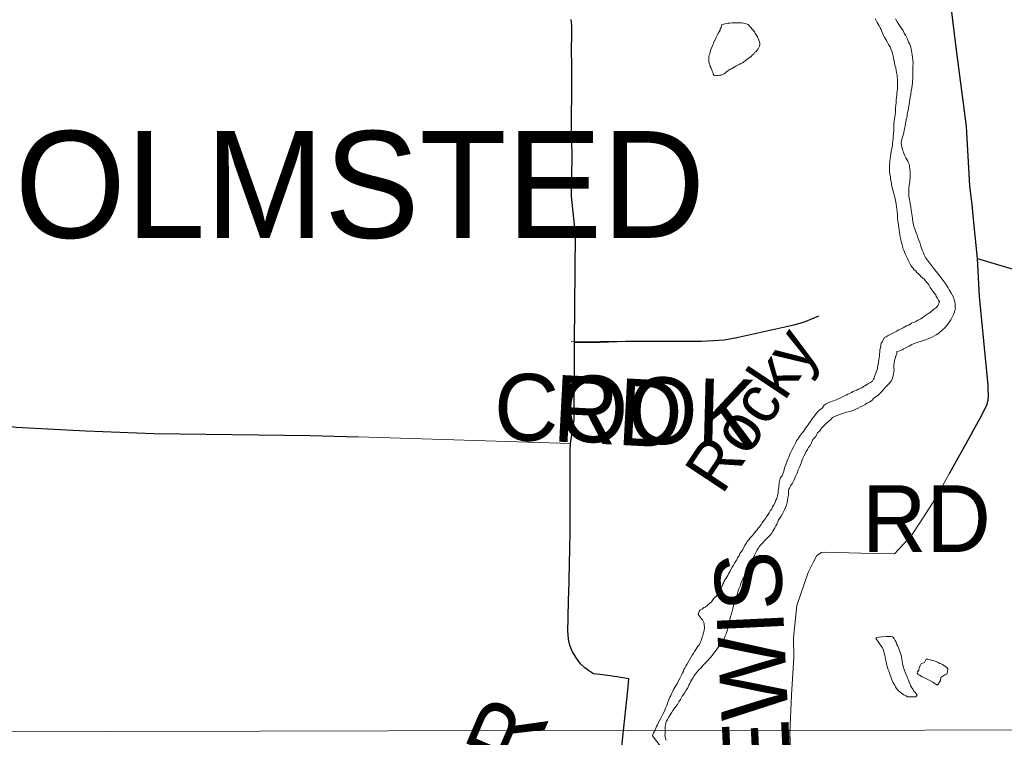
# Model space of a CAD drawing. Header units: feet. Extents: x 92 to 141.3, y -5 to 23.6.
# Tile 19 of 256: x 110.5 to 112.2, y 2.5 to 3.8. Entities that reach past the tile are written whole.
import ezdxf
from ezdxf.enums import TextEntityAlignment as Align

# ---------------------------------------------------------------- set-up
doc = ezdxf.new("R2010")
doc.units = ezdxf.units.FT
doc.header["$MEASUREMENT"] = 0
doc.linetypes.add('CUY - Design$0$DGN1', pattern=[2231.760665, 0, -2231.760665])
for name, color, linetype, lineweight in [('CUY - Design$0$GM_X_City_Street', 7, 'Continuous', 0), ('CUY - Design$0$GM_X_Corporation', 7, 'CUY - Design$0$DGN1', 13), ('CUY - Design$0$GM_X_County_Road', 3, 'Continuous', 30), ('CUY - Design$0$GM_X_Major_River', 5, 'Continuous', 13), ('CUY - Design$0$GM_X_Major_River_Text', 5, 'Continuous', 0), ('CUY - Design$0$GM_X_Minor_Lake', 5, 'Continuous', 0), ('CUY - Design$0$GM_X_Rail_Line', 7, 'Continuous', 13), ('CUY - Design$0$GM_X_State_Route', 1, 'Continuous', 30), ('CUY - Design$0$GM_X_Township_Text', 7, 'Continuous', 13)]:
    doc.layers.add(name, color=color, linetype=linetype, lineweight=lineweight)
doc.layers.add('TX_X_20', color=7, linetype='Continuous')
doc.styles.add('CUY - Design$0$Styledgn030', font='dgn030.shx')
doc.styles.add('CUY - Design$0$Styledgn031', font='dgn031.shx')

msp = doc.modelspace()

# ---------------------------------------------------------------- linework, layer by layer
at = {"layer": 'CUY - Design$0$GM_X_City_Street', "flags": 128}
for points in [[(111.1025, 3.0557), (111.1026, 3.0557), (111.4703, 3.0446)], [(111.8586, 2.3545), (111.8506, 2.5424), (111.8537, 2.6082), (111.8576, 2.6733), (111.8573, 2.7076), (111.8628, 2.7637), (111.8824, 2.8207), (111.8911, 2.8384), (111.8978, 2.8504), (111.9059, 2.8553), (111.9117, 2.856), (111.9948, 2.8536), (112.0321, 2.8532), (112.0618, 2.8851), (112.076, 2.9068), (112.1032, 2.9488), (112.127, 2.9917), (112.1282, 2.9938)]]:
    msp.add_lwpolyline(points, dxfattribs=at)
at = {"layer": 'CUY - Design$0$GM_X_Corporation', "flags": 128}
for points in [[(111.4716, 3.2209), (111.7279, 3.2236), (111.7372, 3.2244), (111.7587, 3.228), (111.8577, 3.2501), (111.8685, 3.2531), (111.8792, 3.2562), (111.9013, 3.266), (111.8732, 3.3579), (111.4715, 3.3597), (111.4714, 3.6959), (111.5839, 3.6961), (111.5841, 3.7575), (111.4716, 3.7587), (111.4715, 3.7785), (112.012, 3.7789), (112.0349, 3.7324), (112.0428, 3.7069), (112.0461, 3.692), (112.0462, 3.6726), (112.0434, 3.6491), (112.0309, 3.5884), (112.0264, 3.5669), (112.0253, 3.5537), (112.0274, 3.5327), (112.032, 3.5038), (112.0442, 3.4412), (112.0484, 3.4214), (112.0535, 3.4008), (112.0601, 3.3839), (112.068, 3.3637), (112.0767, 3.3477), (112.0937, 3.3242), (112.1111, 3.3041), (112.1165, 3.293), (112.1141, 3.2827), (112.1092, 3.2727), (112.0968, 3.2591), (112.0829, 3.2483), (112.0644, 3.2387), (112.0455, 3.2304), (112.0249, 3.2204), (112.0175, 3.215), (112.013, 3.2084), (112.0122, 3.1939), (112.009, 3.1749), (112.0041, 3.1576), (111.9972, 3.1476), (111.9816, 3.1319), (111.966, 3.1236), (111.9516, 3.1165), (111.9269, 3.1081), (111.9133, 3.1015), (111.8998, 3.0902), (111.8809, 3.0675), (111.8719, 3.0534), (111.8568, 3.022), (111.8449, 2.9935), (112.1378, 3.0018), (112.0965, 2.9294), (112.0793, 2.9017), (112.0629, 2.8794), (112.0321, 2.8532), (112.0487, 2.8319), (112.0541, 2.8096), (112.0616, 2.7849), (112.0568, 2.7605), (112.1042, 2.7442), (112.1133, 2.7319), (112.1504, 2.7329), (112.164, 2.7173), (111.9058, 2.7148), (111.8438, 2.5549), (111.8449, 2.5382), (111.8461, 2.5179), (111.8483, 2.5057), (111.8516, 2.4489), (111.8588, 2.3618), (111.8628, 2.3185), (111.8719, 2.2415), (111.8811, 2.1484), (111.8903, 2.0672), (111.8921, 2.0491), (112.9658, 2.0446), (112.962, 1.7135), (112.8398, 1.7156), (112.8366, 1.7015), (112.8317, 1.6899), (112.8264, 1.6845), (112.819, 1.6799), (112.6381, 1.5476), (112.6037, 1.5226), (112.5918, 1.5151), (112.5758, 1.5133), (112.5589, 1.5144), (112.5256, 1.5208), (112.4963, 1.5284), (112.4745, 1.5361), (112.4331, 1.5617), (112.3831, 1.5294), (112.3965, 1.1867), (112.4517, 1.1781), (112.5167, 1.167), (112.5415, 1.1622), (112.5798, 1.1546), (112.6139, 1.1479), (112.6712, 1.1359), (112.7107, 1.1275), (112.74, 1.1195), (112.7754, 1.1106), (112.7993, 1.1059), (112.8331, 1.0979), (112.8755, 1.085), (112.9163, 1.0712), (112.9621, 1.0522), (112.9673, 0.7212), (112.4101, 0.721), (112.3501, 0.7211), (112.2878, 0.7205), (112.2263, 0.7204), (112.1641, 0.7211), (112.1023, 0.7208), (112.0582, 0.7212), (112.0416, 0.721), (111.7996, 0.72), (111.5118, 0.722), (111.3779, 0.721), (110.277, 0.7195), (110.4142, 1.1905), (110.4067, 1.1954), (110.3955, 1.1754), (110.3768, 1.1483), (110.3691, 1.1541), (110.2742, 1.1552), (110.2737, 1.1311), (110.06, 1.1309), (110.062, 0.8351), (110.0511, 0.8346), (109.9832, 0.8328), (109.9835, 0.823), (109.9495, 0.8221), (109.8871, 0.8202), (109.8849, 0.9028), (109.8606, 0.9021), (109.8604, 0.9099), (109.8362, 0.9093), (109.8358, 0.9214), (109.6997, 1.0179), (109.6918, 1.0179), (109.7164, 0.9993), (109.7023, 0.8085), (109.6653, 0.8077), (109.6673, 0.7214), (109.5667, 0.7223), (109.5548, 1.1731), (109.551, 1.3421), (109.6971, 1.337), (109.6971, 1.3915), (109.8416, 1.3915), (109.8539, 1.6402), (109.9029, 1.6394), (109.91, 1.5768), (109.9435, 1.5763), (109.941, 1.3916), (110.1031, 1.3916), (110.1022, 1.4459), (110.346, 1.4518), (110.3465, 1.4831), (110.4742, 1.4755), (110.4878, 1.4567), (110.5124, 1.4282), (110.5224, 1.4171), (110.492, 1.3909), (110.4739, 1.367), (110.4617, 1.3413), (110.4517, 1.3444), (110.44, 1.3395), (110.4307, 1.3322), (110.3686, 1.2751), (110.3586, 1.2661), (110.3565, 1.2597), (110.3526, 1.2411), (110.3533, 1.1891), (110.3789, 1.1888), (110.3796, 1.218), (110.4089, 1.218), (110.4331, 1.2707), (110.4488, 1.3142), (110.4734, 1.3142), (110.4798, 1.3279), (110.4909, 1.33), (110.5004, 1.3223), (110.5045, 1.3153), (110.5128, 1.3084), (110.5223, 1.306), (110.5479, 1.3146), (110.5833, 1.3365), (110.5911, 1.3394), (110.6121, 1.3403), (110.6405, 1.3373), (110.6524, 1.3386), (110.6664, 1.3441), (110.6787, 1.3508), (110.6885, 1.3607), (110.6983, 1.3686), (110.7118, 1.3794), (110.7204, 1.3853), (110.7274, 1.3895), (110.7372, 1.3924), (110.7495, 1.3966), (110.768, 1.3963), (110.7841, 1.3894), (110.8011, 1.3809), (110.8101, 1.3768), (110.8233, 1.3806), (110.8381, 1.384), (110.8492, 1.3845), (110.8623, 1.3817), (110.8763, 1.3777), (110.8879, 1.3749), (110.9031, 1.3767), (110.9138, 1.3792), (110.9236, 1.3842), (110.9326, 1.3913), (110.9424, 1.3963), (110.9584, 1.4047), (110.9703, 1.413), (110.9993, 1.4384), (111.0129, 1.4479), (111.0252, 1.453), (111.0448, 1.4642), (111.0637, 1.4772), (111.0768, 1.483), (111.0871, 1.4839), (111.0965, 1.4852), (111.1043, 1.489), (111.1121, 1.4936), (111.1198, 1.5056), (111.1202, 1.52), (111.1242, 1.5353), (111.1265, 1.5559), (111.1268, 1.5671), (111.1255, 1.5807), (111.1213, 1.5984), (111.1108, 1.6255), (111.1033, 1.6382), (111.0946, 1.6551), (111.0846, 1.6719), (111.0747, 1.6867), (111.0618, 1.7006), (111.0498, 1.715), (111.0386, 1.7306), (111.0315, 1.7491), (111.0256, 1.7643), (111.0251, 1.7775), (111.0283, 1.7927), (111.0336, 1.8076), (111.0421, 1.8196), (111.0511, 1.8263), (111.063, 1.8305), (111.0782, 1.8335), (111.0922, 1.8373), (111.1037, 1.8411), (111.1214, 1.8412), (111.1362, 1.8351), (111.1486, 1.8237), (111.1565, 1.8122), (111.164, 1.8024), (111.1718, 1.7979), (111.1788, 1.7988), (111.1866, 1.8066), (111.1914, 1.8178), (111.1943, 1.8277), (111.1992, 1.8302), (111.207, 1.8274), (111.2153, 1.8209), (111.2235, 1.8172), (111.2326, 1.8177), (111.2433, 1.819), (111.2511, 1.8186), (111.2552, 1.815), (111.2589, 1.8104), (111.2606, 1.8072), (111.2652, 1.8047), (111.2721, 1.8052), (111.2804, 1.8056), (111.2874, 1.8057), (111.2944, 1.802), (111.3022, 1.7984), (111.3113, 1.7976), (111.3269, 1.8035), (111.3404, 1.8131), (111.3473, 1.8263), (111.3505, 1.8338), (111.3513, 1.842), (111.3483, 1.8544), (111.3342, 1.872), (111.3198, 1.8826), (111.302, 1.8944), (111.2888, 1.9055), (111.2772, 1.9161), (111.2714, 1.9214), (111.2668, 1.9338), (111.2613, 1.9593), (111.2592, 1.97), (111.2595, 1.9832), (111.2635, 1.9993), (111.2704, 2.0138), (111.2773, 2.027), (111.285, 2.0362), (111.3067, 2.052), (110.491, 2.0656), (110.4979, 2.5295), (110.5098, 3.0728), (110.6307, 3.0661), (110.7482, 3.0618), (111.0194, 3.0582), (111.118, 3.0515), (111.12, 3.073), (111.3746, 3.0796), (111.3753, 3.1084), (111.4696, 3.1068), (111.4716, 3.2209)], [(112.974, 3.6323), (112.9744, 3.6666), (113.0584, 3.6712), (114.0614, 3.6561), (114.8616, 3.644), (114.8657, 3.6412), (114.8655, 3.6341), (114.8647, 3.6107), (114.5354, 3.3001), (114.5284, 2.8982), (114.8432, 2.891), (114.8391, 2.7391), (114.9178, 2.7366), (114.9188, 2.7283), (114.9518, 2.7286), (114.9508, 2.7129), (115.0032, 2.7119), (114.9989, 2.5607), (114.9913, 2.3591), (114.9913, 2.3583), (115.034, 2.357), (115.0227, 2.1237), (115.1043, 2.1217), (115.1052, 2.0103), (115.1805, 2.0098), (115.1805, 1.9838), (115.1472, 1.9812), (115.1456, 1.7905), (115.1777, 1.7914), (115.1772, 1.7431), (115.1154, 1.7409), (115.113, 1.4961), (114.9535, 1.497), (114.9532, 1.4099), (114.9247, 1.3595), (114.7934, 1.407), (114.7925, 1.3608), (114.6594, 1.2522), (114.6646, 1.2389), (114.6513, 1.2494), (114.5693, 1.1951), (114.5666, 1.0692), (114.3389, 1.069), (114.2335, 1.0104), (114.2336, 0.9749), (114.1665, 0.9743), (114.1865, 0.9024), (114.5058, 0.7922), (114.5076, 0.7233), (114.5678, 0.7225), (114.5672, 0.2458), (114.4594, 0.2916), (114.3337, 0.3479), (114.2284, 0.3925), (114.114, 0.4411), (114.0427, 0.473), (113.9821, 0.5043), (113.6214, 0.7242), (113.5724, 0.7239), (113.4765, 0.7234), (113.2075, 0.7217), (112.9673, 0.7212), (112.9621, 1.0522), (112.9163, 1.0712), (112.8755, 1.085), (112.8331, 1.0979), (112.7993, 1.1059), (112.7754, 1.1106), (112.74, 1.1195), (112.7107, 1.1275), (112.6712, 1.1359), (112.6139, 1.1479), (112.5798, 1.1546), (112.5415, 1.1622), (112.5167, 1.167), (112.4517, 1.1781), (112.3965, 1.1867), (112.3831, 1.5294), (112.4331, 1.5617), (112.4745, 1.5361), (112.4963, 1.5284), (112.5256, 1.5208), (112.5589, 1.5144), (112.5758, 1.5133), (112.5918, 1.5151), (112.6037, 1.5226), (112.6381, 1.5476), (112.819, 1.6799), (112.8264, 1.6845), (112.8317, 1.6899), (112.8366, 1.7015), (112.8398, 1.7156), (112.962, 1.7135), (112.9658, 2.0446), (111.8921, 2.0491), (111.8903, 2.0672), (111.8811, 2.1484), (111.8719, 2.2415), (111.8628, 2.3185), (111.8588, 2.3618), (111.8516, 2.4489), (111.8483, 2.5057), (111.8461, 2.5179), (111.8449, 2.5382), (111.8438, 2.5549), (111.9058, 2.7148), (112.164, 2.7173), (112.1504, 2.7329), (112.1133, 2.7319), (112.1042, 2.7442), (112.0568, 2.7605), (112.0616, 2.7849), (112.0541, 2.8096), (112.0487, 2.8319), (112.0321, 2.8532), (112.8573, 2.8418), (112.8561, 3.0555), (112.1691, 3.0674), (112.1844, 3.0942), (112.2296, 3.0912), (112.235, 3.1213), (112.195, 3.124), (112.1952, 3.1271), (112.1943, 3.1453), (112.193, 3.1589), (112.2999, 3.1589), (112.2918, 3.3306), (112.5142, 3.2734), (112.7218, 3.2304), (112.7467, 3.2245), (112.759, 3.221), (112.785, 3.2096), (112.8761, 3.151), (112.9103, 3.1282), (112.9298, 3.1128), (112.9827, 3.0728), (112.9715, 3.3419), (112.9722, 3.4801), (112.974, 3.6323)]]:
    msp.add_lwpolyline(points, dxfattribs=at)
at = {"layer": 'CUY - Design$0$GM_X_County_Road', "flags": 128}
for points in [[(112.1946, 3.1392), (112.1943, 3.1453), (112.1796, 3.2991), (112.1761, 3.3652), (112.1687, 3.4388), (112.1676, 3.4536), (112.1628, 3.4909), (112.1568, 3.594), (112.1386, 3.7355), (112.111, 3.9645)], [(112.1761, 3.3652), (112.2609, 3.3396), (112.2922, 3.3305), (112.2939, 3.33)], [(111.4776, 3.2193), (111.5222, 3.2203), (111.5658, 3.2218), (111.6977, 3.2218), (111.7187, 3.2229), (111.7279, 3.2236), (111.7372, 3.2244), (111.7587, 3.228), (111.8577, 3.2501), (111.8685, 3.2531), (111.8792, 3.2562), (111.9013, 3.266)], [(112.1941, 3.1177), (112.1947, 3.1198), (112.1952, 3.1271), (112.1946, 3.1392)], [(112.1807, 3.0883), (112.1848, 3.0956), (112.1926, 3.1126), (112.1941, 3.1177)], [(110.4968, 3.0742), (110.4969, 3.0742), (110.5098, 3.0728), (110.6307, 3.0661), (110.7482, 3.0618), (111.0194, 3.0582), (111.1025, 3.0557)], [(112.1649, 3.0599), (112.169, 3.0674), (112.1807, 3.0883)], [(112.1282, 2.9938), (112.1649, 3.0599)]]:
    msp.add_lwpolyline(points, dxfattribs=at)
at = {"layer": 'CUY - Design$0$GM_X_Major_River', "flags": 128}
for points in [[(111.9989, 3.7812), (112.0005, 3.7779), (112.0022, 3.7742), (112.0039, 3.7713), (112.0055, 3.7684), (112.0072, 3.7651), (112.0089, 3.7622), (112.0105, 3.7585), (112.0126, 3.7528), (112.0155, 3.7474), (112.0188, 3.7421), (112.0217, 3.7363), (112.0246, 3.7322), (112.0259, 3.7285), (112.0276, 3.7243), (112.0288, 3.7202), (112.0301, 3.7157), (112.0309, 3.7099), (112.0322, 3.7045), (112.033, 3.7), (112.0343, 3.6955), (112.0351, 3.6913), (112.0355, 3.6876), (112.0368, 3.6831), (112.0368, 3.6798), (112.0372, 3.6765), (112.0372, 3.6732), (112.0372, 3.669), (112.0373, 3.6645), (112.0373, 3.6596), (112.0369, 3.6554), (112.0365, 3.6521), (112.0361, 3.6484), (112.0357, 3.6447), (112.0353, 3.6393), (112.0349, 3.6348), (112.0345, 3.6307), (112.0341, 3.6261), (112.0341, 3.622), (112.0337, 3.6183), (112.0333, 3.615), (112.0317, 3.603), (112.0313, 3.598), (112.0309, 3.5935), (112.0309, 3.5869), (112.0305, 3.5819), (112.0301, 3.5766), (112.0297, 3.5716), (112.0289, 3.5667), (112.0285, 3.5613), (112.0273, 3.5559), (112.0265, 3.5505), (112.0257, 3.5464), (112.0253, 3.5419), (112.0245, 3.5382), (112.0241, 3.534), (112.0241, 3.5311)], [(111.9989, 3.7812), (112.0005, 3.7779), (112.0022, 3.7742), (112.0039, 3.7713), (112.0055, 3.7684), (112.0072, 3.7651), (112.0089, 3.7622), (112.0105, 3.7585), (112.0126, 3.7528), (112.0155, 3.7474), (112.0188, 3.7421), (112.0217, 3.7363), (112.0246, 3.7322), (112.0259, 3.7285), (112.0276, 3.7243), (112.0288, 3.7202), (112.0301, 3.7157), (112.0309, 3.7099), (112.0322, 3.7045), (112.033, 3.7), (112.0343, 3.6955), (112.0351, 3.6913), (112.0355, 3.6876), (112.0368, 3.6831), (112.0368, 3.6798), (112.0372, 3.6765), (112.0372, 3.6732), (112.0372, 3.669), (112.0373, 3.6645), (112.0373, 3.6596), (112.0369, 3.6554), (112.0365, 3.6521), (112.0361, 3.6484), (112.0357, 3.6447), (112.0353, 3.6393), (112.0349, 3.6348), (112.0345, 3.6307), (112.0341, 3.6261), (112.0341, 3.622), (112.0337, 3.6183), (112.0333, 3.615), (112.0317, 3.603), (112.0313, 3.598), (112.0309, 3.5935), (112.0309, 3.5869), (112.0305, 3.5819), (112.0301, 3.5766), (112.0297, 3.5716), (112.0289, 3.5667), (112.0285, 3.5613), (112.0273, 3.5559), (112.0265, 3.5505), (112.0257, 3.5464), (112.0253, 3.5419), (112.0245, 3.5382), (112.0241, 3.534), (112.0241, 3.5311)], [(112.034, 3.7805), (112.0369, 3.7751), (112.0398, 3.7706), (112.0472, 3.7595), (112.0489, 3.7558), (112.0514, 3.7521), (112.0531, 3.7488), (112.0547, 3.7451), (112.0564, 3.7401), (112.0585, 3.7364), (112.0597, 3.7327), (112.061, 3.7286), (112.0618, 3.7249), (112.0622, 3.7216), (112.0631, 3.7183), (112.0635, 3.7137), (112.0639, 3.7092), (112.0644, 3.7038), (112.064, 3.6989), (112.064, 3.6927), (112.064, 3.6852), (112.064, 3.6811), (112.064, 3.677), (112.0636, 3.6733), (112.0632, 3.6691), (112.0628, 3.665), (112.062, 3.6609), (112.0612, 3.6555), (112.0604, 3.6501), (112.0596, 3.6448), (112.0588, 3.641), (112.058, 3.6357), (112.0576, 3.6324), (112.0568, 3.6291), (112.0564, 3.6254), (112.0556, 3.6216), (112.0548, 3.6183), (112.0544, 3.615), (112.0539, 3.6121)], [(112.0539, 3.6121), (112.0544, 3.615), (112.0548, 3.6183), (112.0556, 3.6216), (112.0564, 3.6254), (112.0568, 3.6291), (112.0576, 3.6324), (112.058, 3.6357), (112.0588, 3.641), (112.0596, 3.6448), (112.0604, 3.6501), (112.0612, 3.6555), (112.062, 3.6609), (112.0628, 3.665), (112.0632, 3.6691), (112.0636, 3.6733), (112.064, 3.677), (112.064, 3.6811), (112.064, 3.6852), (112.064, 3.6927), (112.064, 3.6989), (112.0644, 3.7038), (112.0639, 3.7092), (112.0635, 3.7137), (112.0631, 3.7183), (112.0622, 3.7216), (112.0618, 3.7249), (112.061, 3.7286), (112.0597, 3.7327), (112.0585, 3.7364), (112.0564, 3.7401), (112.0547, 3.7451), (112.0531, 3.7488), (112.0514, 3.7521), (112.0489, 3.7558), (112.0472, 3.7595), (112.0398, 3.7706), (112.0369, 3.7751), (112.034, 3.7805)], [(112.0539, 3.6121), (112.0535, 3.6097), (112.0527, 3.6064), (112.0523, 3.6035), (112.0515, 3.6002), (112.0507, 3.5952), (112.0499, 3.5915), (112.0491, 3.5874), (112.0483, 3.5828), (112.047, 3.5791), (112.0462, 3.5754), (112.045, 3.5721), (112.0442, 3.5688), (112.0438, 3.5663), (112.0438, 3.5642), (112.0463, 3.5535), (112.0471, 3.551), (112.048, 3.5486), (112.0488, 3.5457), (112.0501, 3.5428), (112.0517, 3.5399), (112.0538, 3.5366), (112.0555, 3.5337), (112.0567, 3.5308), (112.058, 3.5275), (112.0584, 3.5242), (112.0588, 3.5205), (112.0592, 3.5147), (112.0593, 3.5081), (112.0585, 3.4978), (112.0577, 3.4924), (112.0569, 3.4871), (112.0569, 3.4821), (112.0569, 3.4776), (112.0573, 3.4722), (112.0582, 3.4681), (112.059, 3.4644), (112.0594, 3.4598), (112.0603, 3.4545), (112.0611, 3.4487), (112.062, 3.4421), (112.0632, 3.4351), (112.0641, 3.4289), (112.0649, 3.4235), (112.0662, 3.419), (112.0678, 3.4149), (112.0695, 3.4095), (112.0712, 3.4054), (112.0728, 3.4009), (112.0745, 3.3967), (112.0762, 3.3926), (112.0774, 3.3885), (112.0787, 3.3848), (112.0795, 3.3815), (112.0808, 3.3782), (112.0824, 3.3749), (112.0837, 3.3716), (112.0857, 3.367), (112.0895, 3.3621), (112.0928, 3.3576), (112.0961, 3.353), (112.0998, 3.3485), (112.109, 3.3366), (112.1119, 3.3333), (112.1144, 3.33), (112.1164, 3.3271), (112.1185, 3.3246), (112.1202, 3.3222), (112.1218, 3.3197), (112.1235, 3.3172), (112.1251, 3.3143), (112.1272, 3.3106), (112.1297, 3.3061), (112.1322, 3.302), (112.1343, 3.2979), (112.1359, 3.2937), (112.1368, 3.29), (112.1376, 3.2855), (112.1376, 3.2809), (112.1377, 3.278), (112.1368, 3.2756), (112.136, 3.2723), (112.1344, 3.2681), (112.1323, 3.2636), (112.1299, 3.259), (112.127, 3.2545), (112.1245, 3.2512), (112.1225, 3.2483), (112.1196, 3.245), (112.1155, 3.2412), (112.1089, 3.2359), (112.1044, 3.233), (112.1003, 3.2305), (112.0961, 3.2284), (112.0916, 3.2263), (112.0862, 3.2242), (112.0805, 3.2221), (112.0751, 3.2205), (112.0697, 3.2188), (112.0652, 3.2171), (112.0623, 3.2159)], [(112.0623, 3.2159), (112.0652, 3.2171), (112.0697, 3.2188), (112.0751, 3.2205), (112.0805, 3.2221), (112.0862, 3.2242), (112.0916, 3.2263), (112.0961, 3.2284), (112.1003, 3.2305), (112.1044, 3.233), (112.1089, 3.2359), (112.1155, 3.2412), (112.1196, 3.245), (112.1225, 3.2483), (112.1245, 3.2512), (112.127, 3.2545), (112.1299, 3.259), (112.1323, 3.2636), (112.1344, 3.2681), (112.136, 3.2723), (112.1368, 3.2756), (112.1377, 3.278), (112.1376, 3.2809), (112.1376, 3.2855), (112.1368, 3.29), (112.1359, 3.2937), (112.1343, 3.2979), (112.1322, 3.302), (112.1297, 3.3061), (112.1272, 3.3106), (112.1251, 3.3143), (112.1235, 3.3172), (112.1218, 3.3197), (112.1202, 3.3222), (112.1185, 3.3246), (112.1164, 3.3271), (112.1144, 3.33), (112.1119, 3.3333), (112.109, 3.3366), (112.0998, 3.3485), (112.0961, 3.353), (112.0928, 3.3576), (112.0895, 3.3621), (112.0857, 3.367), (112.0837, 3.3716), (112.0824, 3.3749), (112.0808, 3.3782), (112.0795, 3.3815), (112.0787, 3.3848), (112.0774, 3.3885), (112.0762, 3.3926), (112.0745, 3.3967), (112.0728, 3.4009), (112.0712, 3.4054), (112.0695, 3.4095), (112.0678, 3.4149), (112.0662, 3.419), (112.0649, 3.4235), (112.0641, 3.4289), (112.0632, 3.4351), (112.062, 3.4421), (112.0611, 3.4487), (112.0603, 3.4545), (112.0594, 3.4598), (112.059, 3.4644), (112.0582, 3.4681), (112.0573, 3.4722), (112.0569, 3.4776), (112.0569, 3.4821), (112.0569, 3.4871), (112.0577, 3.4924), (112.0585, 3.4978), (112.0593, 3.5081), (112.0592, 3.5147), (112.0588, 3.5205), (112.0584, 3.5242), (112.058, 3.5275), (112.0567, 3.5308), (112.0555, 3.5337), (112.0538, 3.5366), (112.0517, 3.5399), (112.0501, 3.5428), (112.0488, 3.5457), (112.048, 3.5486), (112.0471, 3.551), (112.0463, 3.5535), (112.0438, 3.5642), (112.0438, 3.5663), (112.0442, 3.5688), (112.045, 3.5721), (112.0462, 3.5754), (112.047, 3.5791), (112.0483, 3.5828), (112.0491, 3.5874), (112.0499, 3.5915), (112.0507, 3.5952), (112.0515, 3.6002), (112.0523, 3.6035), (112.0527, 3.6064), (112.0535, 3.6097), (112.0539, 3.6121)], [(112.0241, 3.5311), (112.0237, 3.5287), (112.0237, 3.5258), (112.0237, 3.5229), (112.0237, 3.5196), (112.0237, 3.5155), (112.0242, 3.5113), (112.025, 3.5072), (112.0254, 3.5027), (112.0263, 3.4985), (112.0271, 3.494), (112.0284, 3.4878), (112.0296, 3.4824), (112.0313, 3.4771), (112.0326, 3.4717), (112.0338, 3.4659), (112.0351, 3.4598), (112.0359, 3.454), (112.0368, 3.4474), (112.0372, 3.4408), (112.0376, 3.4354), (112.0381, 3.4301), (112.0389, 3.4239), (112.0398, 3.4177), (112.0406, 3.4115), (112.0414, 3.4061), (112.0423, 3.4024), (112.0431, 3.3983), (112.044, 3.3946), (112.0448, 3.3909), (112.0461, 3.3867), (112.0469, 3.383), (112.0481, 3.3797), (112.0494, 3.376), (112.0515, 3.3723), (112.0548, 3.3649), (112.0556, 3.362), (112.0569, 3.3599), (112.0581, 3.3575), (112.0594, 3.355), (112.0606, 3.3529), (112.0623, 3.3505), (112.0643, 3.3484), (112.0664, 3.3455), (112.0693, 3.3435), (112.071, 3.341), (112.0735, 3.3389), (112.0759, 3.3365), (112.0784, 3.3336), (112.0809, 3.3315), (112.0834, 3.3291), (112.0855, 3.327), (112.0871, 3.3249), (112.09, 3.3217), (112.0917, 3.3192), (112.0929, 3.3171), (112.0942, 3.3151), (112.0954, 3.313), (112.0971, 3.3109), (112.0987, 3.3085), (112.1004, 3.3064), (112.1016, 3.3044), (112.1037, 3.3019), (112.1046, 3.2994), (112.1066, 3.2965), (112.1083, 3.2928), (112.11, 3.2899), (112.1071, 3.2829), (112.1034, 3.2792), (112.1009, 3.2779), (112.0943, 3.2717), (112.091, 3.2696), (112.089, 3.2684), (112.0861, 3.2663), (112.0824, 3.2638), (112.0799, 3.2622), (112.0779, 3.2605), (112.0754, 3.2593), (112.0729, 3.258), (112.0704, 3.2564), (112.068, 3.2555), (112.0647, 3.2543), (112.0618, 3.253), (112.0593, 3.2514), (112.0564, 3.2497), (112.0531, 3.2481), (112.0502, 3.2468), (112.0474, 3.2452), (112.0449, 3.2439), (112.0424, 3.2427), (112.0387, 3.2406), (112.0362, 3.2389), (112.0338, 3.2377), (112.0317, 3.2369), (112.0284, 3.2352), (112.0247, 3.2331), (112.021, 3.2315), (112.0177, 3.2294), (112.014, 3.2273), (112.0107, 3.2203), (112.0091, 3.2182)], [(112.0241, 3.5311), (112.0237, 3.5287), (112.0237, 3.5258), (112.0237, 3.5229), (112.0237, 3.5196), (112.0237, 3.5155), (112.0242, 3.5113), (112.025, 3.5072), (112.0254, 3.5027), (112.0263, 3.4985), (112.0271, 3.494), (112.0284, 3.4878), (112.0296, 3.4824), (112.0313, 3.4771), (112.0326, 3.4717), (112.0338, 3.4659), (112.0351, 3.4598), (112.0359, 3.454), (112.0368, 3.4474), (112.0372, 3.4408), (112.0376, 3.4354), (112.0381, 3.4301), (112.0389, 3.4239), (112.0398, 3.4177), (112.0406, 3.4115), (112.0414, 3.4061), (112.0423, 3.4024), (112.0431, 3.3983), (112.044, 3.3946), (112.0448, 3.3909), (112.0461, 3.3867), (112.0469, 3.383), (112.0481, 3.3797), (112.0494, 3.376), (112.0515, 3.3723), (112.0548, 3.3649), (112.0556, 3.362), (112.0569, 3.3599), (112.0581, 3.3575), (112.0594, 3.355), (112.0606, 3.3529), (112.0623, 3.3505), (112.0643, 3.3484), (112.0664, 3.3455), (112.0693, 3.3435), (112.071, 3.341), (112.0735, 3.3389), (112.0759, 3.3365), (112.0784, 3.3336), (112.0809, 3.3315), (112.0834, 3.3291), (112.0855, 3.327), (112.0871, 3.3249), (112.09, 3.3217), (112.0917, 3.3192), (112.0929, 3.3171), (112.0942, 3.3151), (112.0954, 3.313), (112.0971, 3.3109), (112.0987, 3.3085), (112.1004, 3.3064), (112.1016, 3.3044), (112.1037, 3.3019), (112.1046, 3.2994), (112.1066, 3.2965), (112.1083, 3.2928), (112.11, 3.2899), (112.1071, 3.2829), (112.1034, 3.2792), (112.1009, 3.2779), (112.0943, 3.2717), (112.091, 3.2696), (112.089, 3.2684), (112.0861, 3.2663), (112.0824, 3.2638), (112.0799, 3.2622), (112.0779, 3.2605), (112.0754, 3.2593), (112.0729, 3.258), (112.0704, 3.2564), (112.068, 3.2555), (112.0647, 3.2543), (112.0618, 3.253), (112.0593, 3.2514), (112.0564, 3.2497), (112.0531, 3.2481), (112.0502, 3.2468), (112.0474, 3.2452), (112.0449, 3.2439), (112.0424, 3.2427), (112.0387, 3.2406), (112.0362, 3.2389), (112.0338, 3.2377), (112.0317, 3.2369), (112.0284, 3.2352), (112.0247, 3.2331), (112.021, 3.2315), (112.0177, 3.2294), (112.014, 3.2273), (112.0107, 3.2203), (112.0091, 3.2182)], [(112.0623, 3.2159), (112.0578, 3.2134), (112.0541, 3.2113), (112.052, 3.2105), (112.0479, 3.2084), (112.0454, 3.2068), (112.0434, 3.2059), (112.0413, 3.2051), (112.036, 3.2038), (112.036, 3.2005), (112.0347, 3.1956), (112.0331, 3.1919), (112.0323, 3.1886), (112.0315, 3.184), (112.0311, 3.1795), (112.0311, 3.1758), (112.0315, 3.1725), (112.0311, 3.1687), (112.0307, 3.1654), (112.0299, 3.1617), (112.0287, 3.1576), (112.0262, 3.1522), (112.0229, 3.1485), (112.0196, 3.1448), (112.0164, 3.1419), (112.0135, 3.1386), (112.0102, 3.1348), (112.0069, 3.1311), (112.0036, 3.1282), (111.9999, 3.1253), (111.9966, 3.1228), (111.9933, 3.1195), (111.9888, 3.1162), (111.9842, 3.1141), (111.9814, 3.112), (111.9772, 3.1095), (111.9731, 3.1079), (111.969, 3.1058), (111.9653, 3.1041), (111.9616, 3.1021), (111.9554, 3.1), (111.9488, 3.0987), (111.9426, 3.0966), (111.9356, 3.0941), (111.9282, 3.0912), (111.9249, 3.0892), (111.9216, 3.0863), (111.9183, 3.0829), (111.915, 3.08), (111.9064, 3.0718), (111.9047, 3.0693), (111.9019, 3.066), (111.899, 3.0627), (111.8957, 3.0564), (111.8908, 3.0511), (111.8883, 3.0457), (111.8858, 3.0411), (111.8834, 3.0374), (111.8813, 3.0341), (111.8793, 3.0304), (111.8772, 3.0263), (111.8752, 3.0225), (111.8735, 3.0192), (111.8723, 3.0159), (111.8711, 3.0122), (111.869, 3.0077), (111.8674, 3.0035), (111.8654, 2.9986), (111.8633, 2.9932), (111.8604, 2.9874), (111.858, 2.9816), (111.8551, 2.9758), (111.8522, 2.9709), (111.8502, 2.9671), (111.849, 2.9651), (111.8486, 2.963), (111.8486, 2.9597), (111.8482, 2.9548), (111.8474, 2.9502), (111.8465, 2.9461), (111.8461, 2.942), (111.8449, 2.9378), (111.8433, 2.9333), (111.8408, 2.9283), (111.8384, 2.9238), (111.8355, 2.9184), (111.8334, 2.9147), (111.8314, 2.9118), (111.8298, 2.9085), (111.8281, 2.9047), (111.8265, 2.9014), (111.8248, 2.8981), (111.8228, 2.8952), (111.8211, 2.8923), (111.8187, 2.8886), (111.8162, 2.8849), (111.8063, 2.875), (111.8043, 2.8729), (111.8026, 2.8708), (111.8002, 2.8683), (111.7981, 2.8663)], [(111.7981, 2.8663), (111.8002, 2.8683), (111.8026, 2.8708), (111.8043, 2.8729), (111.8063, 2.875), (111.8162, 2.8849), (111.8187, 2.8886), (111.8211, 2.8923), (111.8228, 2.8952), (111.8248, 2.8981), (111.8265, 2.9014), (111.8281, 2.9047), (111.8298, 2.9085), (111.8314, 2.9118), (111.8334, 2.9147), (111.8355, 2.9184), (111.8384, 2.9238), (111.8408, 2.9283), (111.8433, 2.9333), (111.8449, 2.9378), (111.8461, 2.942), (111.8465, 2.9461), (111.8474, 2.9502), (111.8482, 2.9548), (111.8486, 2.9597), (111.8486, 2.963), (111.849, 2.9651), (111.8502, 2.9671), (111.8522, 2.9709), (111.8551, 2.9758), (111.858, 2.9816), (111.8604, 2.9874), (111.8633, 2.9932), (111.8654, 2.9986), (111.8674, 3.0035), (111.869, 3.0077), (111.8711, 3.0122), (111.8723, 3.0159), (111.8735, 3.0192), (111.8752, 3.0225), (111.8772, 3.0263), (111.8793, 3.0304), (111.8813, 3.0341), (111.8834, 3.0374), (111.8858, 3.0411), (111.8883, 3.0457), (111.8908, 3.0511), (111.8957, 3.0564), (111.899, 3.0627), (111.9019, 3.066), (111.9047, 3.0693), (111.9064, 3.0718), (111.915, 3.08), (111.9183, 3.0829), (111.9216, 3.0863), (111.9249, 3.0892), (111.9282, 3.0912), (111.9356, 3.0941), (111.9426, 3.0966), (111.9488, 3.0987), (111.9554, 3.1), (111.9616, 3.1021), (111.9653, 3.1041), (111.969, 3.1058), (111.9731, 3.1079), (111.9772, 3.1095), (111.9814, 3.112), (111.9842, 3.1141), (111.9888, 3.1162), (111.9933, 3.1195), (111.9966, 3.1228), (111.9999, 3.1253), (112.0036, 3.1282), (112.0069, 3.1311), (112.0102, 3.1348), (112.0135, 3.1386), (112.0164, 3.1419), (112.0196, 3.1448), (112.0229, 3.1485), (112.0262, 3.1522), (112.0287, 3.1576), (112.0299, 3.1617), (112.0307, 3.1654), (112.0311, 3.1687), (112.0315, 3.1725), (112.0311, 3.1758), (112.0311, 3.1795), (112.0315, 3.184), (112.0323, 3.1886), (112.0331, 3.1919), (112.0347, 3.1956), (112.036, 3.2005), (112.036, 3.2038), (112.0413, 3.2051), (112.0434, 3.2059), (112.0454, 3.2068), (112.0479, 3.2084), (112.052, 3.2105), (112.0541, 3.2113), (112.0578, 3.2134), (112.0623, 3.2159)], [(112.0091, 3.2182), (112.0079, 3.2104), (112.007, 3.2066), (112.0066, 3.2025), (112.0062, 3.1996), (112.0063, 3.1963), (112.0059, 3.193), (112.005, 3.1893), (112.0046, 3.1864), (112.0042, 3.1835), (112.0034, 3.1802), (112.0026, 3.1744), (112.0014, 3.1711), (112.0006, 3.1682), (111.9998, 3.1662), (111.9989, 3.1633), (111.9977, 3.1604), (111.9969, 3.1579), (111.9957, 3.1558), (111.994, 3.1525), (111.9907, 3.1504), (111.9883, 3.1492), (111.9862, 3.148), (111.9837, 3.1463), (111.9808, 3.1446), (111.9784, 3.143), (111.9763, 3.1417), (111.9743, 3.1405), (111.9718, 3.1392), (111.9693, 3.1384), (111.9668, 3.1368), (111.9631, 3.1355), (111.9607, 3.1343), (111.9574, 3.1326), (111.9541, 3.1313), (111.9512, 3.1297), (111.9483, 3.128), (111.9454, 3.1268), (111.9376, 3.123), (111.9343, 3.1218), (111.9297, 3.1197), (111.9269, 3.1185), (111.924, 3.1176), (111.9211, 3.1164), (111.9174, 3.1151), (111.9137, 3.1131), (111.9104, 3.1106), (111.9067, 3.1056), (111.9026, 3.1027), (111.9001, 3.1002), (111.8976, 3.0973), (111.8952, 3.0944), (111.8927, 3.0911), (111.8902, 3.0886), (111.8882, 3.0857), (111.8865, 3.0828), (111.8841, 3.0799), (111.8824, 3.077), (111.8804, 3.0741), (111.8779, 3.0708), (111.8763, 3.0679), (111.8742, 3.0655), (111.8726, 3.0634), (111.8709, 3.0609), (111.8693, 3.0588), (111.8676, 3.0568), (111.8656, 3.0535), (111.8639, 3.0514), (111.8623, 3.0489), (111.8607, 3.0452), (111.8586, 3.0415), (111.857, 3.0382), (111.8549, 3.034), (111.8533, 3.0303), (111.8516, 3.027), (111.85, 3.0241), (111.8488, 3.0208), (111.8475, 3.0175), (111.8463, 3.0142), (111.8451, 3.0109), (111.8439, 3.0072), (111.8418, 3.0022), (111.8402, 2.9964), (111.8373, 2.9882), (111.8344, 2.9853), (111.8332, 2.9815), (111.8328, 2.9791), (111.8324, 2.9766), (111.832, 2.9737), (111.8316, 2.9712), (111.8316, 2.9683), (111.8312, 2.965), (111.8308, 2.9625), (111.8304, 2.9592), (111.8296, 2.9539), (111.8284, 2.9493), (111.8267, 2.946), (111.8251, 2.9419), (111.823, 2.9382), (111.821, 2.9349), (111.8194, 2.9311)], [(112.0091, 3.2182), (112.0079, 3.2104), (112.007, 3.2066), (112.0066, 3.2025), (112.0062, 3.1996), (112.0063, 3.1963), (112.0059, 3.193), (112.005, 3.1893), (112.0046, 3.1864), (112.0042, 3.1835), (112.0034, 3.1802), (112.0026, 3.1744), (112.0014, 3.1711), (112.0006, 3.1682), (111.9998, 3.1662), (111.9989, 3.1633), (111.9977, 3.1604), (111.9969, 3.1579), (111.9957, 3.1558), (111.994, 3.1525), (111.9907, 3.1504), (111.9883, 3.1492), (111.9862, 3.148), (111.9837, 3.1463), (111.9808, 3.1446), (111.9784, 3.143), (111.9763, 3.1417), (111.9743, 3.1405), (111.9718, 3.1392), (111.9693, 3.1384), (111.9668, 3.1368), (111.9631, 3.1355), (111.9607, 3.1343), (111.9574, 3.1326), (111.9541, 3.1313), (111.9512, 3.1297), (111.9483, 3.128), (111.9454, 3.1268), (111.9376, 3.123), (111.9343, 3.1218), (111.9297, 3.1197), (111.9269, 3.1185), (111.924, 3.1176), (111.9211, 3.1164), (111.9174, 3.1151), (111.9137, 3.1131), (111.9104, 3.1106), (111.9067, 3.1056), (111.9026, 3.1027), (111.9001, 3.1002), (111.8976, 3.0973), (111.8952, 3.0944), (111.8927, 3.0911), (111.8902, 3.0886), (111.8882, 3.0857), (111.8865, 3.0828), (111.8841, 3.0799), (111.8824, 3.077), (111.8804, 3.0741), (111.8779, 3.0708), (111.8763, 3.0679), (111.8742, 3.0655), (111.8726, 3.0634), (111.8709, 3.0609), (111.8693, 3.0588), (111.8676, 3.0568), (111.8656, 3.0535), (111.8639, 3.0514), (111.8623, 3.0489), (111.8607, 3.0452), (111.8586, 3.0415), (111.857, 3.0382), (111.8549, 3.034), (111.8533, 3.0303), (111.8516, 3.027), (111.85, 3.0241), (111.8488, 3.0208), (111.8475, 3.0175), (111.8463, 3.0142), (111.8451, 3.0109), (111.8439, 3.0072), (111.8418, 3.0022), (111.8402, 2.9964), (111.8373, 2.9882), (111.8344, 2.9853), (111.8332, 2.9815), (111.8328, 2.9791), (111.8324, 2.9766), (111.832, 2.9737), (111.8316, 2.9712), (111.8316, 2.9683), (111.8312, 2.965), (111.8308, 2.9625), (111.8304, 2.9592), (111.8296, 2.9539), (111.8284, 2.9493), (111.8267, 2.946), (111.8251, 2.9419), (111.823, 2.9382), (111.821, 2.9349), (111.8194, 2.9311)], [(111.8194, 2.9311), (111.8169, 2.9274), (111.8148, 2.9245), (111.8132, 2.9216), (111.8107, 2.9183), (111.8087, 2.9146), (111.8062, 2.9113), (111.8042, 2.9088), (111.8025, 2.9063), (111.8009, 2.9042), (111.798, 2.9001), (111.7959, 2.8976), (111.7939, 2.8947), (111.7914, 2.8918), (111.7885, 2.8881), (111.7857, 2.8844), (111.782, 2.8807), (111.7795, 2.8773), (111.777, 2.8745), (111.7754, 2.872), (111.7738, 2.8695), (111.7721, 2.867), (111.7709, 2.8641), (111.7692, 2.8608), (111.7643, 2.8529), (111.7627, 2.8496), (111.7602, 2.8463), (111.7586, 2.8426), (111.7565, 2.8397), (111.7549, 2.8368), (111.7532, 2.8335), (111.7508, 2.8298), (111.7487, 2.8257), (111.7467, 2.8219), (111.7446, 2.8186), (111.743, 2.8153), (111.7409, 2.8124), (111.7389, 2.8087), (111.7372, 2.8062), (111.7364, 2.8033), (111.7348, 2.8004), (111.7335, 2.7971), (111.7319, 2.7934), (111.7303, 2.7901), (111.7286, 2.7876), (111.727, 2.7855), (111.7258, 2.7831), (111.7229, 2.7789), (111.7204, 2.7773), (111.7175, 2.7735), (111.7147, 2.7702), (111.7114, 2.7673), (111.7089, 2.7649), (111.7072, 2.7628), (111.704, 2.7607), (111.7015, 2.7599), (111.6986, 2.7574), (111.6961, 2.7561), (111.6941, 2.7549), (111.6932, 2.7516), (111.692, 2.7487), (111.6929, 2.7466), (111.6953, 2.7433), (111.697, 2.7413), (111.6991, 2.7388), (111.7007, 2.7363), (111.7016, 2.7339), (111.7024, 2.731), (111.7028, 2.7244), (111.7024, 2.7215), (111.7016, 2.7178), (111.7008, 2.7153), (111.7004, 2.7128), (111.6996, 2.7107), (111.6988, 2.7087), (111.6984, 2.7062), (111.6971, 2.7029), (111.6959, 2.7008), (111.6939, 2.6959), (111.6914, 2.693), (111.6897, 2.6901), (111.6877, 2.6872), (111.6856, 2.6839), (111.6836, 2.6806), (111.6815, 2.6773), (111.6791, 2.6735), (111.6766, 2.6694), (111.6746, 2.6653), (111.6725, 2.6615), (111.6705, 2.6586), (111.6688, 2.6549), (111.6672, 2.6524), (111.6664, 2.65), (111.6647, 2.6471), (111.6631, 2.6429), (111.6606, 2.638), (111.6577, 2.633), (111.6553, 2.628), (111.6528, 2.6239), (111.6508, 2.621), (111.6491, 2.6177)], [(111.8194, 2.9311), (111.8169, 2.9274), (111.8148, 2.9245), (111.8132, 2.9216), (111.8107, 2.9183), (111.8087, 2.9146), (111.8062, 2.9113), (111.8042, 2.9088), (111.8025, 2.9063), (111.8009, 2.9042), (111.798, 2.9001), (111.7959, 2.8976), (111.7939, 2.8947), (111.7914, 2.8918), (111.7885, 2.8881), (111.7857, 2.8844), (111.782, 2.8807), (111.7795, 2.8773), (111.777, 2.8745), (111.7754, 2.872), (111.7738, 2.8695), (111.7721, 2.867), (111.7709, 2.8641), (111.7692, 2.8608), (111.7643, 2.8529), (111.7627, 2.8496), (111.7602, 2.8463), (111.7586, 2.8426), (111.7565, 2.8397), (111.7549, 2.8368), (111.7532, 2.8335), (111.7508, 2.8298), (111.7487, 2.8257), (111.7467, 2.8219), (111.7446, 2.8186), (111.743, 2.8153), (111.7409, 2.8124), (111.7389, 2.8087), (111.7372, 2.8062), (111.7364, 2.8033), (111.7348, 2.8004), (111.7335, 2.7971), (111.7319, 2.7934), (111.7303, 2.7901), (111.7286, 2.7876), (111.727, 2.7855), (111.7258, 2.7831), (111.7229, 2.7789), (111.7204, 2.7773), (111.7175, 2.7735), (111.7147, 2.7702), (111.7114, 2.7673), (111.7089, 2.7649), (111.7072, 2.7628), (111.704, 2.7607), (111.7015, 2.7599), (111.6986, 2.7574), (111.6961, 2.7561), (111.6941, 2.7549), (111.6932, 2.7516), (111.692, 2.7487), (111.6929, 2.7466), (111.6953, 2.7433), (111.697, 2.7413), (111.6991, 2.7388), (111.7007, 2.7363), (111.7016, 2.7339), (111.7024, 2.731), (111.7028, 2.7244), (111.7024, 2.7215), (111.7016, 2.7178), (111.7008, 2.7153), (111.7004, 2.7128), (111.6996, 2.7107), (111.6988, 2.7087), (111.6984, 2.7062), (111.6971, 2.7029), (111.6959, 2.7008), (111.6939, 2.6959), (111.6914, 2.693), (111.6897, 2.6901), (111.6877, 2.6872), (111.6856, 2.6839), (111.6836, 2.6806), (111.6815, 2.6773), (111.6791, 2.6735), (111.6766, 2.6694), (111.6746, 2.6653), (111.6725, 2.6615), (111.6705, 2.6586), (111.6688, 2.6549), (111.6672, 2.6524), (111.6664, 2.65), (111.6647, 2.6471), (111.6631, 2.6429), (111.6606, 2.638), (111.6577, 2.633), (111.6553, 2.628), (111.6528, 2.6239), (111.6508, 2.621), (111.6491, 2.6177)], [(111.7981, 2.8663), (111.7969, 2.8642), (111.7952, 2.8621), (111.794, 2.8601), (111.7928, 2.858), (111.7903, 2.8518), (111.787, 2.8456), (111.7846, 2.8402), (111.7821, 2.8344), (111.7793, 2.8299), (111.7772, 2.8262), (111.7751, 2.822), (111.7731, 2.8187), (111.7719, 2.8142), (111.7694, 2.81), (111.7678, 2.8059), (111.7661, 2.8018), (111.7645, 2.7972), (111.7625, 2.7923), (111.7608, 2.7873), (111.7592, 2.7828), (111.758, 2.7786), (111.7563, 2.7728), (111.7543, 2.7675), (111.7531, 2.7633), (111.7518, 2.7584), (111.7506, 2.7538), (111.7494, 2.7489), (111.7478, 2.7443), (111.7465, 2.7394), (111.7453, 2.7332), (111.7437, 2.7257), (111.7421, 2.7195), (111.7404, 2.7142), (111.7388, 2.7109), (111.7376, 2.7076), (111.7355, 2.7026), (111.7318, 2.6989), (111.7294, 2.6947), (111.7265, 2.691), (111.724, 2.6877), (111.7216, 2.684), (111.7137, 2.6741), (111.7109, 2.6712), (111.7084, 2.6683), (111.7051, 2.6645), (111.7002, 2.6596), (111.6969, 2.6558), (111.6928, 2.6521), (111.6899, 2.6488), (111.6874, 2.6451), (111.685, 2.6414), (111.6825, 2.6376), (111.6804, 2.6343), (111.6788, 2.631), (111.6772, 2.6281), (111.6755, 2.6252), (111.6739, 2.6211), (111.671, 2.617), (111.6681, 2.6116), (111.6644, 2.6062), (111.6612, 2.6008), (111.6583, 2.5967), (111.6558, 2.5921), (111.6534, 2.5884), (111.6505, 2.5847), (111.648, 2.5814), (111.6456, 2.5777), (111.6435, 2.5739), (111.6406, 2.5694), (111.6386, 2.5657), (111.6369, 2.5628), (111.6361, 2.5607), (111.6357, 2.5582), (111.6353, 2.5562), (111.6349, 2.5537), (111.6345, 2.5471), (111.6345, 2.5425), (111.6342, 2.5376)], [(111.6342, 2.5376), (111.6345, 2.5425), (111.6345, 2.5471), (111.6349, 2.5537), (111.6353, 2.5562), (111.6357, 2.5582), (111.6361, 2.5607), (111.6369, 2.5628), (111.6386, 2.5657), (111.6406, 2.5694), (111.6435, 2.5739), (111.6456, 2.5777), (111.648, 2.5814), (111.6505, 2.5847), (111.6534, 2.5884), (111.6558, 2.5921), (111.6583, 2.5967), (111.6612, 2.6008), (111.6644, 2.6062), (111.6681, 2.6116), (111.671, 2.617), (111.6739, 2.6211), (111.6755, 2.6252), (111.6772, 2.6281), (111.6788, 2.631), (111.6804, 2.6343), (111.6825, 2.6376), (111.685, 2.6414), (111.6874, 2.6451), (111.6899, 2.6488), (111.6928, 2.6521), (111.6969, 2.6558), (111.7002, 2.6596), (111.7051, 2.6645), (111.7084, 2.6683), (111.7109, 2.6712), (111.7137, 2.6741), (111.7216, 2.684), (111.724, 2.6877), (111.7265, 2.691), (111.7294, 2.6947), (111.7318, 2.6989), (111.7355, 2.7026), (111.7376, 2.7076), (111.7388, 2.7109), (111.7404, 2.7142), (111.7421, 2.7195), (111.7437, 2.7257), (111.7453, 2.7332), (111.7465, 2.7394), (111.7478, 2.7443), (111.7494, 2.7489), (111.7506, 2.7538), (111.7518, 2.7584), (111.7531, 2.7633), (111.7543, 2.7675), (111.7563, 2.7728), (111.758, 2.7786), (111.7592, 2.7828), (111.7608, 2.7873), (111.7625, 2.7923), (111.7645, 2.7972), (111.7661, 2.8018), (111.7678, 2.8059), (111.7694, 2.81), (111.7719, 2.8142), (111.7731, 2.8187), (111.7751, 2.822), (111.7772, 2.8262), (111.7793, 2.8299), (111.7821, 2.8344), (111.7846, 2.8402), (111.787, 2.8456), (111.7903, 2.8518), (111.7928, 2.858), (111.794, 2.8601), (111.7952, 2.8621), (111.7969, 2.8642), (111.7981, 2.8663)], [(111.6491, 2.6177), (111.6475, 2.614), (111.6454, 2.6107), (111.6442, 2.6078), (111.643, 2.6045), (111.6418, 2.6016), (111.6405, 2.5987), (111.6393, 2.5958), (111.6381, 2.5921), (111.6368, 2.5888), (111.6352, 2.5855), (111.634, 2.5822), (111.6328, 2.5793), (111.6307, 2.5751), (111.6291, 2.5718), (111.6274, 2.5685), (111.6225, 2.5594), (111.6213, 2.5565), (111.6196, 2.5536), (111.6184, 2.5507), (111.6172, 2.5483), (111.6159, 2.545), (111.6147, 2.5429), (111.6128, 2.5374)], [(111.6491, 2.6177), (111.6475, 2.614), (111.6454, 2.6107), (111.6442, 2.6078), (111.643, 2.6045), (111.6418, 2.6016), (111.6405, 2.5987), (111.6393, 2.5958), (111.6381, 2.5921), (111.6368, 2.5888), (111.6352, 2.5855), (111.634, 2.5822), (111.6328, 2.5793), (111.6307, 2.5751), (111.6291, 2.5718), (111.6274, 2.5685), (111.6225, 2.5594), (111.6213, 2.5565), (111.6196, 2.5536), (111.6184, 2.5507), (111.6172, 2.5483), (111.6159, 2.545), (111.6147, 2.5429), (111.6128, 2.5374)], [(111.6351, 2.5083), (111.6128, 2.5374)], [(111.6362, 2.5299), (111.6342, 2.5376)]]:
    msp.add_lwpolyline(points, dxfattribs=at)
at = {"layer": 'CUY - Design$0$GM_X_Minor_Lake', "flags": 128}
for points in [[(111.7899, 3.7572), (111.7785, 3.7706), (111.7731, 3.7726), (111.7678, 3.7735), (111.7657, 3.7739), (111.762, 3.7739), (111.7591, 3.7738), (111.7558, 3.7734), (111.7533, 3.7734), (111.7508, 3.7734), (111.7467, 3.773), (111.7438, 3.773), (111.7409, 3.7725), (111.7389, 3.7721), (111.736, 3.7713), (111.7331, 3.7705), (111.7315, 3.7655), (111.7302, 3.7634), (111.7298, 3.761), (111.7282, 3.7581), (111.7265, 3.7556), (111.7253, 3.7527), (111.7245, 3.7506), (111.7233, 3.7485), (111.7186, 3.7384)], [(111.7186, 3.7384), (111.7183, 3.7378), (111.7175, 3.7357), (111.713, 3.7254), (111.7126, 3.7229), (111.7118, 3.72), (111.711, 3.7176), (111.7106, 3.7151), (111.7106, 3.7122), (111.7102, 3.7097), (111.7102, 3.7076), (111.7106, 3.7056), (111.711, 3.7035), (111.7119, 3.701), (111.7127, 3.6977), (111.7144, 3.6953), (111.7156, 3.6924), (111.7164, 3.6899), (111.7173, 3.6874), (111.7181, 3.6854), (111.7198, 3.6825), (111.7222, 3.6817), (111.7243, 3.6821), (111.7264, 3.6825), (111.7288, 3.6829), (111.7317, 3.6829), (111.7342, 3.6842), (111.7371, 3.6854), (111.7392, 3.6871), (111.7412, 3.6888), (111.7433, 3.6904), (111.7453, 3.6917), (111.7474, 3.6933), (111.7499, 3.6941), (111.7544, 3.6966), (111.7573, 3.6983), (111.7606, 3.7), (111.763, 3.7012), (111.7659, 3.7029), (111.7688, 3.7041), (111.7783, 3.7116), (111.7816, 3.7136), (111.7836, 3.7153), (111.7857, 3.7178), (111.7882, 3.7199), (111.7898, 3.7223), (111.7919, 3.7236), (111.7943, 3.7261), (111.796, 3.7286), (111.7972, 3.731), (111.7984, 3.7331), (111.7988, 3.736), (111.7988, 3.7385), (111.7984, 3.7409), (111.7972, 3.7438), (111.7955, 3.7475), (111.7947, 3.7496), (111.793, 3.7521), (111.7909, 3.7554), (111.7899, 3.7572)], [(112.0179, 2.7097), (112.0182, 2.7097), (112.0215, 2.7101), (112.0236, 2.7101), (112.0261, 2.7101), (112.0286, 2.7093), (112.0315, 2.7064), (112.0335, 2.7027), (112.0348, 2.6998), (112.0365, 2.6957), (112.0377, 2.6928), (112.0415, 2.6838), (112.0427, 2.6809), (112.0435, 2.678), (112.0444, 2.6734), (112.0448, 2.6706), (112.0452, 2.6685), (112.0456, 2.6656), (112.0461, 2.6631), (112.0469, 2.6602), (112.0477, 2.6569), (112.0486, 2.6541), (112.0498, 2.6508), (112.0507, 2.6479), (112.0519, 2.645), (112.0532, 2.6421), (112.054, 2.64), (112.0548, 2.6376), (112.0557, 2.6355), (112.0569, 2.6326), (112.0577, 2.6306), (112.0594, 2.6268), (112.0602, 2.6244), (112.0623, 2.6207), (112.0644, 2.6178), (112.0656, 2.6149), (112.0685, 2.612), (112.0714, 2.6087), (112.0694, 2.6054), (112.0673, 2.605), (112.0632, 2.605), (112.0603, 2.605), (112.057, 2.605), (112.0549, 2.6054), (112.0524, 2.607), (112.0504, 2.6078), (112.0483, 2.6087), (112.0446, 2.6115), (112.0417, 2.614), (112.0392, 2.6156), (112.0359, 2.6198), (112.0342, 2.6226), (112.0326, 2.6255), (112.0309, 2.6276), (112.0301, 2.6296), (112.028, 2.6338), (112.0268, 2.6367), (112.0259, 2.64), (112.0247, 2.6428), (112.0234, 2.6466), (112.0222, 2.6498), (112.0213, 2.6523), (112.0205, 2.6544), (112.0197, 2.6577), (112.0188, 2.6602), (112.0184, 2.663), (112.0176, 2.6659), (112.0172, 2.668), (112.0167, 2.6705), (112.0163, 2.6738), (112.0155, 2.6775), (112.0142, 2.6812), (112.013, 2.6861), (112.0113, 2.6903), (112.0096, 2.6923), (112.0055, 2.6985), (112.0034, 2.7018), (112.0001, 2.7063)], [(112.0001, 2.7063), (112.0009, 2.7076), (112.0063, 2.7088), (112.0104, 2.7093), (112.0179, 2.7097)], [(112.0901, 2.6708), (112.0894, 2.6707), (112.0873, 2.6703), (112.0844, 2.6649), (112.0787, 2.6624), (112.0774, 2.6599), (112.075, 2.6562), (112.0742, 2.6517), (112.0721, 2.6484), (112.0713, 2.6463), (112.0734, 2.6442), (112.0754, 2.643), (112.0804, 2.6397), (112.0819, 2.6391)], [(112.0819, 2.6391), (112.0891, 2.636), (112.092, 2.6344), (112.0986, 2.6307), (112.1011, 2.629), (112.104, 2.627), (112.1065, 2.6253), (112.1122, 2.6336), (112.1126, 2.639), (112.1196, 2.6435), (112.1229, 2.6448), (112.1241, 2.6485), (112.1249, 2.6531), (112.1229, 2.6559), (112.1208, 2.658), (112.1179, 2.6596), (112.1154, 2.6613), (112.1133, 2.6625), (112.1109, 2.6633), (112.108, 2.665), (112.1043, 2.6666), (112.1009, 2.6678), (112.0989, 2.6683), (112.0964, 2.6691), (112.0901, 2.6708), (112.0964, 2.6691)]]:
    msp.add_lwpolyline(points, dxfattribs=at)
at = {"layer": 'CUY - Design$0$GM_X_Rail_Line', "flags": 128}
msp.add_lwpolyline([(107.6646, 2.5409), (108.772, 2.5421), (109.1007, 2.5429), (109.3021, 2.5431), (109.6733, 2.5439), (110.1438, 2.5443), (110.4018, 2.5448), (110.9317, 2.546), (111.3779, 2.5468), (111.571, 2.5466), (111.852, 2.547), (112.7843, 2.5492), (113.0753, 2.5496), (113.2535, 2.5497)], dxfattribs=at)
at = {"layer": 'CUY - Design$0$GM_X_State_Route', "flags": 128}
for points in [[(111.4727, 3.7565), (111.4728, 3.7575), (111.4729, 3.7685), (111.4716, 3.7793)], [(111.4726, 3.6993), (111.4726, 3.7027), (111.4724, 3.7232), (111.4727, 3.7565)], [(111.4786, 3.3451), (111.4791, 3.4065), (111.4724, 3.4729), (111.4732, 3.5422), (111.4724, 3.5966), (111.4728, 3.6651), (111.4726, 3.6993)], [(111.4775, 3.1976), (111.4776, 3.2193), (111.4786, 3.3451)], [(111.4771, 3.089), (111.4775, 3.1976)], [(111.4674, 2.7856), (111.4684, 2.8065), (111.4685, 2.8086), (111.4694, 2.8622), (111.4702, 2.889), (111.4702, 2.9286), (111.4702, 2.9802), (111.4702, 3.0325), (111.4703, 3.0446), (111.4771, 3.0854), (111.4771, 3.089)], [(111.5698, 2.6168), (111.5719, 2.6362), (111.5509, 2.64), (111.5266, 2.6433), (111.5105, 2.6453), (111.5019, 2.6511), (111.4953, 2.6556), (111.4879, 2.6622), (111.4809, 2.6721), (111.4739, 2.6833), (111.4693, 2.694), (111.4669, 2.7051), (111.4661, 2.72), (111.4665, 2.7402), (111.4669, 2.7748), (111.4674, 2.7856)], [(111.5529, 2.4548), (111.5532, 2.4575), (111.5537, 2.4621), (111.5585, 2.5065), (111.561, 2.5358), (111.5698, 2.6168)]]:
    msp.add_lwpolyline(points, dxfattribs=at)

# ---------------------------------------------------------------- texts
at = {"layer": 'CUY - Design$0$GM_X_Major_River_Text', "style": 'CUY - Design$0$Styledgn031'}
msp.add_text('Rocky', height=0.08233, rotation=56.3799, dxfattribs=at).set_placement((111.8179, 3.0812), align=Align.CENTER)
at = {"layer": 'CUY - Design$0$GM_X_Township_Text', "style": 'CUY - Design$0$Styledgn031'}
msp.add_text('OLMSTED', height=0.18514, rotation=0, dxfattribs=at).set_placement((110.5072, 3.4009))
at = {"layer": 'TX_X_20', "style": 'CUY - Design$0$Styledgn030'}
for s, rotation, p in [('COOK', 358.5321, (111.3368, 3.0509)), ('RD', 356.9773, (111.4383, 3.0482)), ('RD', 0, (111.9758, 2.8563)), ('LEWIS', 92.7248, (111.8571, 2.3791)), ('USHER', 66.8017, (111.2219, 2.0722))]:
    msp.add_text(s, height=0.1157, rotation=rotation, dxfattribs=at).set_placement(p)

doc.saveas('drawing.dxf')
